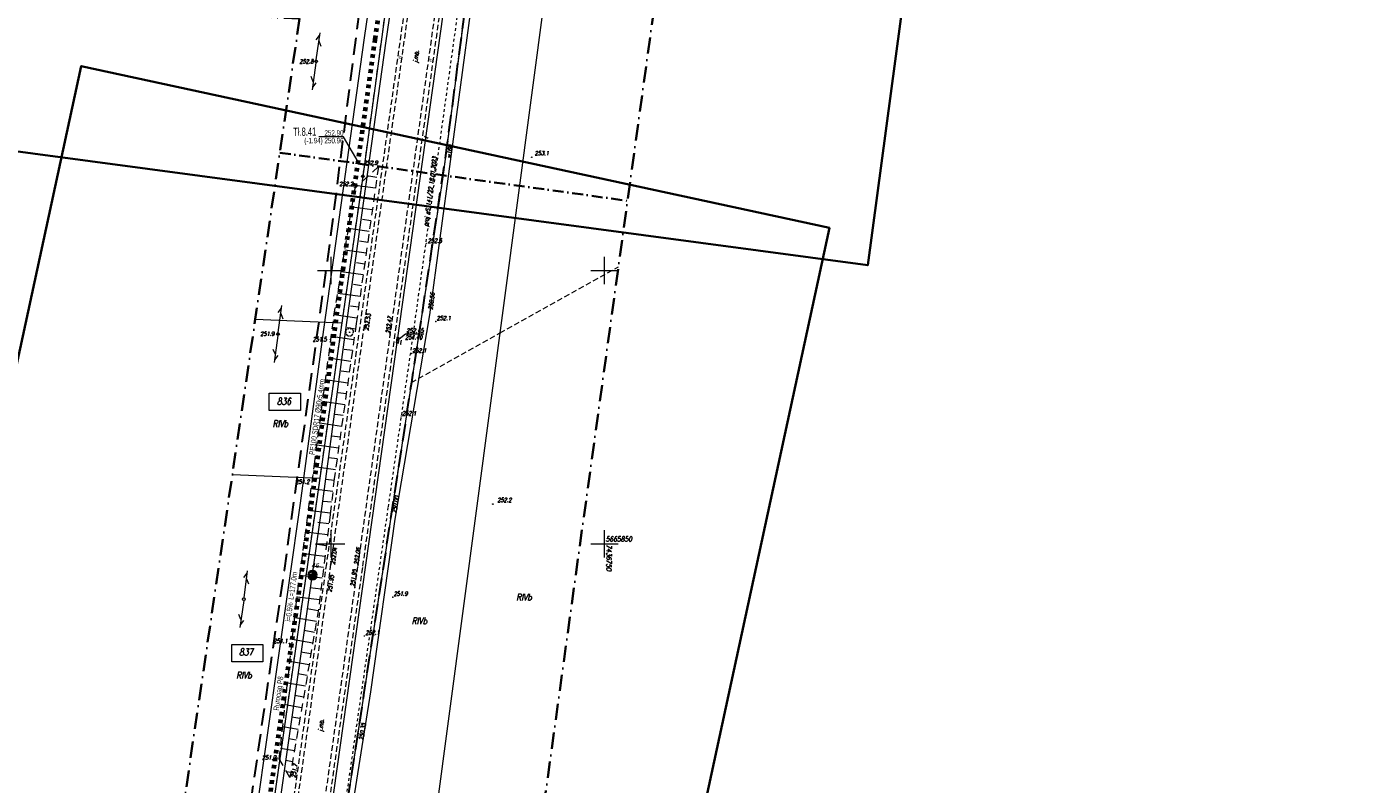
# Model space of a CAD drawing. Header units: millimetres. Extents: x 7436010 to 7436992, y 5663514 to 5666647.
# Tile 59 of 73: x 7436644 to 7436891, y 5665806 to 5665945. Entities that reach past the tile are written whole.
import ezdxf
from ezdxf.enums import TextEntityAlignment as Align

# ---------------------------------------------------------------- set-up
doc = ezdxf.new("R2010")
doc.units = ezdxf.units.MM
doc.header["$PDSIZE"] = 1
for name, pattern in [('$0$HIDDEN', [9.525, 6.35, -3.175]), ('0.7_0.7', [1.4, 0.7, -0.7]), ('1', [0]), ('3', [1, 0.5, -0.5]), ('4', [2.5, 1.5, -1]), ('BUR', [3, 2, -1]), ('EGKK', [2, 1.5, -0.5]), ('GAK', [3.5, 2, -0.75, 0, -0.75]), ('GDE', [0]), ('GUZ', [1.5, 1, -0.5]), ('KOU', [1.5, 1, -0.5]), ('UPW', [2, 1, 1])]:
    doc.linetypes.add(name, pattern=pattern)
for name, color, linetype, lineweight in [('_BB_Kanalizacja ciśnieniowa - trasa', 44, '0.7_0.7', 70), ('_CC_Tłoczny SIEĆ_opisy', 44, 'BUR', 50), ('_DZIAŁKI DO POZWOLENIA', 110, 'Continuous', 9), ('_GG_Otwory geologiczne - symbole', 10, 'Continuous', 40), ('_LINIA ROZ.LOKA', 4, '$0$HIDDEN', 30), ('Dzialki', 7, 'GDE', 18), ('DZIALKI_SYT-WYS_T_0', 7, 'Continuous', 18), ('EDZPD_L_1', 7, 'GDE', 18), ('EDZPP_T_0', 7, 'Continuous', 18), ('EKLPK_L_0', 96, 'EGKK', 18), ('EKLTK_T_0', 96, 'Continuous', 18), ('GG_otwory_geologiczne_geolog', 10, 'Continuous', 40), ('Linie_odn', 7, 'Continuous', 9), ('obszar odziaływania inwestcyji', 80, 'Continuous', 20), ('Podzial_sekcyjny_krzyze', 7, 'Continuous', 13), ('Punkty', 7, 'Continuous', 18), ('PunPOMIAR1', 7, 'Continuous', 18), ('RZED', 7, 'Continuous', 18), ('RzedPOMIAR1', 7, 'Continuous', 18), ('SDROK_T_0', 7, 'Continuous', 18), ('SDRPK_L_1', 7, 'KOU', 18), ('SIEC_ENERGETYCZNA_L_0', 1, '3', 18), ('SZZPZ_T_0', 7, 'Continuous', 18), ('UTTOA_T_0', 7, 'Continuous', 18), ('UTTOC_T_0', 30, 'Continuous', 18), ('UTTOO_T_0', 30, 'Continuous', 18), ('UTTPA_T_0', 30, 'Continuous', 18), ('UTTPA_T_3', 30, 'Continuous', 18), ('UTTPO_L_0', 30, '1', 18), ('UWWOC_T_0', 5, 'Continuous', 18), ('UWWOO_T_0', 5, 'Continuous', 18), ('UWWPO_L_1', 5, '1', 18), ('UŻYTKI LINIE', 96, 'GUZ', 18), ('UŻYTKI OZNACZENIE', 96, 'Continuous', 18), ('WEKTOR WODOCIĄGI wo', 5, 'Continuous', 18), ('WUKOS_T_0', 7, 'Continuous', 18), ('WUKOS_T_1', 7, 'Continuous', 18), ('WUKPS_L_6', 7, '4', 18), ('ZAKRES MAPY', 1, 'GAK', 35)]:
    doc.layers.add(name, color=color, linetype=linetype, lineweight=lineweight)
doc.layers.add('_map', color=7, linetype='Continuous')
doc.layers.add('RAMA WYPLOT', color=3, linetype='Continuous', lineweight=35, plot=False)
doc.styles.add('K1_ACAD', font='romans.shx', dxfattribs={"width": 0.8, "oblique": 12})
doc.styles.add('PLAN 1 pop.', font='ARIALN.TTF', dxfattribs={"width": 0.8})
doc.styles.add('PLAN 2 pop.', font='ARIALN.TTF', dxfattribs={"width": 0.8})

# ---------------------------------------------------------------- blocks, each defined once
blk = doc.blocks.new('GRO')
at = {"linetype": 'Continuous'}
blk.add_circle((0, 0), 0.045, dxfattribs=at)
blk = doc.blocks.new('GRT')
at = {"linetype": 'Continuous'}
blk.add_circle((0, 0), 0.25, dxfattribs=at)
blk = doc.blocks.new('DLI')
at = {"linetype": 'Continuous'}
blk.add_circle((0, 0), 0.045, dxfattribs=at)
for centre, start, end in [((-0.36, 0.12), 102.1445, 221.86), ((0, 0.38), 30.1401, 149.8599), ((0.36, 0.12), 318.14, 77.8555), ((-0.22, -0.3), 174.1482, 293.8542), ((0.22, -0.3), 246.1458, 5.8518)]:
    blk.add_arc(centre, 0.375, start, end, dxfattribs=at)
blk = doc.blocks.new('SLS')
at = {"linetype": 'Continuous'}
blk.add_circle((0, 0), 0.25, dxfattribs=at)
blk = doc.blocks.new('PLT')
at = {"linetype": 'Continuous'}
for p, q in [((0.25, 0), (5.25, 0)), ((3.76605, 0), (2.9, -0.5)), ((3.9, 0.5), (4.76605, 0))]:
    blk.add_line(p, q, dxfattribs=at)
blk = doc.blocks.new('SUUS15_07B')
at = {"linetype": 'Continuous'}
for p, q in [((0.5, 0.23), (-0.5, 0.23)), ((-0.5, 0.23), (-0.5, -0.23)), ((0.5, -0.23), (0.5, 0.23)), ((-0.5, -0.23), (0.5, -0.23))]:
    blk.add_line(p, q, dxfattribs=at)
blk = doc.blocks.new('WSP')
at = {"linetype": 'Continuous'}
blk.add_circle((0, 0), 0.045, dxfattribs=at)
blk = doc.blocks.new('STUDZ')
at = {"layer": 'Dzialki'}
for p, q in [((7436737.87, 5666050.31), (7436720.34, 5665916.7)), ((7436703.87, 5665685.54), (7436752.17, 5666048.44)), ((7436720.34, 5665916.7), (7436692.49, 5665734.57))]:
    blk.add_line(p, q, dxfattribs=at)
at = {"layer": 'EDZPD_L_1'}
for p, q in [((7436719.57, 5666018.59), (7436705.75, 5665917.21)), ((7436705.75, 5665917.21), (7436701.93, 5665890.39)), ((7436686.1, 5665891.11), (7436701.93, 5665890.39)), ((7436701.93, 5665890.39), (7436697.89, 5665861.99)), ((7436681.91, 5665862.64), (7436697.89, 5665861.99)), ((7436697.89, 5665861.99), (7436689.31, 5665801.73))]:
    blk.add_line(p, q, dxfattribs=at)
at = {"layer": 'EKLPK_L_0', "linetype": 'GUZ'}
for p, q in [((7436730.89, 5665888.57), (7436752.51, 5665900.64)), ((7436714.65, 5665879.5), (7436730.89, 5665888.57))]:
    blk.add_line(p, q, dxfattribs=at)
at = {"layer": 'Podzial_sekcyjny_krzyze', "color": 7, "lineweight": 13}
for p, q in [((7436700, 5665897.5), (7436700, 5665902.5)), ((7436750, 5665897.5), (7436750, 5665902.5)), ((7436697.5, 5665900), (7436702.5, 5665900)), ((7436747.5, 5665900), (7436752.5, 5665900)), ((7436700, 5665847.5), (7436700, 5665852.5)), ((7436750, 5665847.5), (7436750, 5665852.5)), ((7436697.5, 5665850), (7436702.5, 5665850)), ((7436747.5, 5665850), (7436752.5, 5665850))]:
    blk.add_line(p, q, dxfattribs=at)
at = {"layer": 'PunPOMIAR1'}
for p in [(7436705.89, 5665889.14), (7436719.12, 5665890.67), (7436710.8, 5665888.24), (7436704.33, 5665841.98), (7436699.18, 5665841.3), (7436711.24, 5665840.25)]:
    blk.add_point(p, dxfattribs=at)
at = {"layer": 'RAMA WYPLOT', "flags": 128}
for points in [[(7436474.28, 5666646.78), (7436381.84, 5665956.72), (7436798.12, 5665900.96), (7436890.56, 5666591.01)], [(7436469.91, 5665084.38), (7436654.27, 5665937.39), (7436791.11, 5665907.82), (7436606.75, 5665054.8)]]:
    blk.add_lwpolyline(points, close=True, dxfattribs=at)
at = {"layer": 'SDRPK_L_1'}
for p, q in [((7436722.26, 5666005.83), (7436699.87, 5665846.24)), ((7436704.91, 5665846.09), (7436727.13, 5666005.21)), ((7436705.78, 5665845.88), (7436727.92, 5666004.98)), ((7436716.28, 5665968.39), (7436699.1, 5665846.35)), ((7436699.1, 5665846.35), (7436685.94, 5665751.99)), ((7436699.87, 5665846.24), (7436686.6, 5665751.85)), ((7436691.53, 5665751.24), (7436704.91, 5665846.09)), ((7436692.31, 5665751.07), (7436705.78, 5665845.88))]:
    blk.add_line(p, q, dxfattribs=at)
at = {"layer": 'SIEC_ENERGETYCZNA_L_0'}
for p, q in [((7436723.4, 5665949.3), (7436714.75, 5665886.92)), ((7436714.75, 5665886.92), (7436710.37, 5665856.61)), ((7436710.37, 5665856.61), (7436702.24, 5665800.36))]:
    blk.add_line(p, q, dxfattribs=at)
at = {"layer": 'UTTOC_T_0'}
for p, q in [((7436712.14, 5665887.22), (7436713.6, 5665888.4)), ((7436713.6, 5665888.4), (7436716.95, 5665888.39))]:
    blk.add_line(p, q, dxfattribs=at)
at = {"layer": 'UTTPO_L_0'}
for p, q in [((7436712.14, 5665887.22), (7436728.59, 5666004.76)), ((7436677.18, 5665639.26), (7436712.14, 5665887.22))]:
    blk.add_line(p, q, dxfattribs=at)
at = {"layer": 'UŻYTKI LINIE', "flags": 128}
for points in [[(7436746, 5666112.25), (7436737.87, 5666050.31), (7436720.34, 5665916.7), (7436692.49, 5665734.57), (7436686.24, 5665687.98)], [(7436729.48, 5666091.36), (7436726.31, 5666068.12), (7436722.93, 5666043.28), (7436719.57, 5666018.59), (7436705.75, 5665917.21), (7436701.93, 5665890.39), (7436697.89, 5665861.99), (7436689.31, 5665801.73), (7436679.84, 5665735.19), (7436669.04, 5665657.31)]]:
    blk.add_lwpolyline(points, dxfattribs=at)
at = {"layer": 'WEKTOR WODOCIĄGI wo'}
for p, q in [((7436718, 5665891.86), (7436725.58, 5665947.99)), ((7436711.69, 5665854.51), (7436718, 5665891.86)), ((7436707.23, 5665822.89), (7436711.69, 5665854.51)), ((7436702.21, 5665791.34), (7436707.23, 5665822.89))]:
    blk.add_line(p, q, dxfattribs=at)
at = {"layer": 'WUKPS_L_6'}
for p, q in [((7436708.62, 5665918.99), (7436704.36, 5665915.07)), ((7436708.62, 5665918.99), (7436704.56, 5665890.27)), ((7436708.34, 5665917.01), (7436706.72, 5665917.24)), ((7436700.49, 5665891.66), (7436704.36, 5665915.07)), ((7436707.78, 5665913.05), (7436705.95, 5665913.31)), ((7436707.22, 5665909.09), (7436705.34, 5665909.36)), ((7436706.66, 5665905.13), (7436704.73, 5665905.4)), ((7436706.1, 5665901.17), (7436704.13, 5665901.45)), ((7436705.54, 5665897.21), (7436703.52, 5665897.49)), ((7436704.98, 5665893.25), (7436702.91, 5665893.54)), ((7436696.91, 5665864.53), (7436700.49, 5665891.66)), ((7436704.56, 5665890.27), (7436700.54, 5665861.88)), ((7436704.42, 5665889.28), (7436702.33, 5665889.58)), ((7436703.86, 5665885.32), (7436701.79, 5665885.62)), ((7436703.3, 5665881.36), (7436701.25, 5665881.65)), ((7436702.74, 5665877.4), (7436700.71, 5665877.69)), ((7436702.18, 5665873.44), (7436700.17, 5665873.72)), ((7436701.61, 5665869.48), (7436699.63, 5665869.76)), ((7436693.57, 5665838.87), (7436696.91, 5665864.53)), ((7436701.05, 5665865.52), (7436699.09, 5665865.8)), ((7436700.5, 5665861.56), (7436698.54, 5665861.78)), ((7436700.54, 5665861.88), (7436699.79, 5665855.34)), ((7436700.04, 5665857.58), (7436698.06, 5665857.81)), ((7436699.79, 5665855.34), (7436697.67, 5665838.02)), ((7436690.48, 5665810.62), (7436693.57, 5665838.87)), ((7436697.67, 5665838.02), (7436692.43, 5665807.24)), ((7436692.43, 5665807.24), (7436690.48, 5665810.62)), ((7436692.92, 5665810.12), (7436691.69, 5665810.33)), ((7436692.58, 5665808.15), (7436691.83, 5665808.28))]:
    blk.add_line(p, q, dxfattribs=at)
at = {"layer": 'WUKPS_L_6', "linetype": 'Continuous'}
for p, q in [((7436708.06, 5665915.03), (7436704.82, 5665915.49)), ((7436707.5, 5665911.07), (7436703.79, 5665911.6)), ((7436706.94, 5665907.11), (7436703.13, 5665907.65)), ((7436706.38, 5665903.15), (7436702.48, 5665903.7)), ((7436705.82, 5665899.19), (7436701.83, 5665899.75)), ((7436705.26, 5665895.23), (7436701.17, 5665895.8)), ((7436704.7, 5665891.27), (7436700.52, 5665891.86)), ((7436704.14, 5665887.3), (7436699.99, 5665887.89)), ((7436703.58, 5665883.34), (7436699.47, 5665883.92)), ((7436703.02, 5665879.38), (7436698.95, 5665879.96)), ((7436702.46, 5665875.42), (7436698.42, 5665875.99)), ((7436701.89, 5665871.46), (7436697.9, 5665872.03)), ((7436701.33, 5665867.5), (7436697.38, 5665868.06)), ((7436700.77, 5665863.54), (7436696.86, 5665864.09)), ((7436700.27, 5665859.57), (7436696.33, 5665860.02)), ((7436699.82, 5665855.6), (7436695.81, 5665856.06)), ((7436699.33, 5665851.62), (7436695.3, 5665852.12)), ((7436699.57, 5665853.61), (7436697.57, 5665853.86)), ((7436699.09, 5665849.64), (7436697.06, 5665849.89)), ((7436698.85, 5665847.65), (7436694.78, 5665848.15)), ((7436698.36, 5665843.68), (7436694.27, 5665844.18)), ((7436698.6, 5665845.67), (7436696.56, 5665845.92)), ((7436698.12, 5665841.7), (7436696.06, 5665841.95)), ((7436697.87, 5665839.71), (7436693.75, 5665840.22)), ((7436697.62, 5665837.73), (7436695.57, 5665838.08)), ((7436697.28, 5665835.76), (7436693.31, 5665836.43)), ((7436696.61, 5665831.81), (7436692.87, 5665832.45)), ((7436696.95, 5665833.78), (7436695.02, 5665834.11)), ((7436696.28, 5665829.84), (7436694.46, 5665830.15)), ((7436695.94, 5665827.87), (7436692.43, 5665828.47)), ((7436695.27, 5665823.92), (7436692, 5665824.48)), ((7436695.6, 5665825.9), (7436693.91, 5665826.19)), ((7436694.93, 5665821.95), (7436693.36, 5665822.22)), ((7436694.6, 5665819.98), (7436691.56, 5665820.5)), ((7436694.26, 5665818.01), (7436692.8, 5665818.26)), ((7436693.93, 5665816.04), (7436691.12, 5665816.51)), ((7436693.26, 5665812.09), (7436690.69, 5665812.53)), ((7436693.59, 5665814.07), (7436692.25, 5665814.29))]:
    blk.add_line(p, q, dxfattribs=at)
at = {"layer": 'WUKPS_L_6'}
blk.add_point((7436708.62, 5665918.99), dxfattribs=at)
at = {"layer": 'ZAKRES MAPY', "ltscale": 1.5}
blk.add_lwpolyline([(7436499.64, 5664770.19), (7436618.18, 5665205.39), (7436683.21, 5665437.78), (7436699.29, 5665515.69), (7436766.55, 5666002.2), (7436830.55, 5666510.53), (7436842.09, 5666581.76), (7436785.51, 5666596.85), (7436785.51, 5666596.85), (7436586.58, 5666594.14), (7436584.94, 5666524.7), (7436750.08, 5666529.35), (7436745.08, 5666424.3), (7436720.95, 5666302.3), (7436720.95, 5666302.3), (7436688.83, 5666001.55), (7436443.21, 5666009.35), (7436440.09, 5665956.61), (7436694.21, 5665946.11), (7436662.94, 5665733.97), (7436630.66, 5665497.39), (7436531.49, 5665129.94)], dxfattribs=at)
at = {"layer": 'ZAKRES MAPY', "flags": 128}
blk.add_lwpolyline([(7436690.59, 5665921.53), (7436754.18, 5665912.74)], dxfattribs=at)
at = {"layer": 'EDZPP_T_0'}
blk.add_blockref('GRT', (7436705.75, 5665917.21), dxfattribs=at)
at = {"layer": 'Punkty'}
blk.add_blockref('GRO', (7436720.34, 5665916.7), dxfattribs=at)
at = {"layer": 'SZZPZ_T_0', "rotation": 0.06252719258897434}
blk.add_blockref('DLI', (7436703.34, 5665888.7), dxfattribs=at)
at = {"layer": 'UTTPA_T_0', "rotation": 261.992051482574}
blk.add_blockref('SUUS15_07B', (7436712.14, 5665887.22), dxfattribs=at)
at = {"layer": 'UTTPA_T_3'}
for name, p, rotation in [('PLT', (7436697.22, 5665938.25), 82.13853355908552), ('PLT', (7436697.22, 5665938.25), 262.0477790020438), ('SLS', (7436697.22, 5665938.25), 0.0625818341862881), ('PLT', (7436690.25, 5665888.37), 82.05020554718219), ('SLS', (7436690.25, 5665888.37), 0.06252719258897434), ('PLT', (7436690.25, 5665888.37), 262.6590058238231), ('PLT', (7436684.01, 5665839.86), 82.6622451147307), ('PLT', (7436684.01, 5665839.86), 261.8446150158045), ('SLS', (7436684.01, 5665839.86), 0.06241790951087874)]:
    blk.add_blockref(name, p, dxfattribs=dict(at, rotation=rotation))
at = {"layer": 'WUKOS_T_0'}
for p, rotation in [((7436697.21, 5665938.31), 0.0625818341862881), ((7436736.67, 5665920.71), 0.06252719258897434), ((7436708.68, 5665919.08), 0.06255451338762), ((7436704.3, 5665915.15), 0.06255451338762), ((7436717.38, 5665904.95), 0.06255451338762), ((7436690.19, 5665888.35), 0.06252719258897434), ((7436699.82, 5665887.33), 0.06252719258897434), ((7436714.65, 5665884.8), 0.06252719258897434), ((7436712.8, 5665873.37), 0.06252719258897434), ((7436696.5, 5665862.02), 0.06249987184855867), ((7436729.55, 5665857.24), 0.06260915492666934), ((7436706.07, 5665833.11), 0.06255451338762), ((7436692.35, 5665831.75), 0.06244523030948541), ((7436690.47, 5665810.7), 0.06239058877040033), ((7436692.57, 5665807.76), 0.06241790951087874)]:
    blk.add_blockref('WSP', p, dxfattribs=dict(at, rotation=rotation))
for p in [(7436699.87, 5665846.24), (7436704.91, 5665846.09)]:
    blk.add_blockref('WSP', p, dxfattribs=at)
at = {"layer": 'DZIALKI_SYT-WYS_T_0', "style": 'K1_ACAD', "oblique": 12, "width": 0.8}
for s, p in [('836', (7436691.35, 5665876.04)), ('837', (7436684.43, 5665830.2))]:
    blk.add_text(s, height=1.25, dxfattribs=at).set_placement(p, align=Align.MIDDLE)
at = {"layer": 'EKLTK_T_0', "style": 'K1_ACAD', "oblique": 12, "width": 0.8}
for p in [(7436733.82, 5665840.85), (7436714.7, 5665836.51)]:
    blk.add_text('RIVb', height=1.25, dxfattribs=at).set_placement(p, align=Align.TOP_LEFT)
at = {"layer": 'RZED', "color": 7, "lineweight": 13, "style": 'K1_ACAD', "oblique": 12, "width": 0.8}
blk.add_text('5665850', height=0.9, dxfattribs=at).set_placement((7436750.2, 5665851.3), align=Align.TOP_LEFT)
blk.add_text('7436750', height=0.9, rotation=270, dxfattribs=at).set_placement((7436751.26, 5665849.83), align=Align.TOP_LEFT)
at = {"layer": 'RzedPOMIAR1', "style": 'K1_ACAD', "oblique": 12, "width": 0.8}
for s, rotation, p in [('252.53', 82.0137, (7436706.77, 5665888.94)), ('252.47', 82.0504, (7436710.7, 5665888.41)), ('251.95', 81.9706, (7436704.23, 5665842.13)), ('251.95', 81.9974, (7436700.05, 5665841.1))]:
    blk.add_text(s, height=0.75, rotation=rotation, dxfattribs=at).set_placement(p)
for s, p in [('252.1', (7436719.28, 5665890.9)), ('251.9', (7436711.4, 5665840.48))]:
    blk.add_text(s, height=0.75, dxfattribs=at).set_placement(p)
at = {"layer": 'SDROK_T_0', "style": 'K1_ACAD', "oblique": 12, "width": 0.8}
for s, rotation, p in [('tł.', 81.9919, (7436712.93, 5665938.53)), ('j.mb.', 82.0515, (7436715.71, 5665937.99)), ('tł.', 82.0771, (7436718.56, 5665937.97))]:
    blk.add_text(s, height=0.75, rotation=rotation, dxfattribs=at).set_placement(p)
blk.add_text('j.mb.', height=0.75, rotation=82.0404, dxfattribs=at).set_placement((7436697.6, 5665815.74), align=Align.TOP_LEFT)
at = {"layer": 'SIEC_ENERGETYCZNA_L_0', "style": 'K1_ACAD', "oblique": 12, "width": 0.8}
blk.add_text('proj eS 141/22 18.01.2023', height=0.75, rotation=82.549, dxfattribs=at).set_placement((7436717.63, 5665908.03))
at = {"layer": 'UTTOA_T_0', "style": 'K1_ACAD', "oblique": 12, "width": 0.8}
blk.add_text('t', height=0.75, dxfattribs=at).set_placement((7436712.49, 5665886.49))
at = {"layer": 'UTTOC_T_0', "style": 'K1_ACAD', "oblique": 12, "width": 0.8}
for s, p in [('252.45', (7436713.73, 5665889.37)), ('251.40', (7436713.52, 5665888.14))]:
    blk.add_text(s, height=0.75, rotation=359.9689, dxfattribs=at).set_placement(p, align=Align.TOP_LEFT)
at = {"layer": 'UTTOO_T_0', "style": 'K1_ACAD', "oblique": 12, "width": 0.8}
blk.add_text('t', height=0.75, rotation=75.1717, dxfattribs=at).set_placement((7436717.64, 5665924.07))
at = {"layer": 'UWWOC_T_0', "style": 'K1_ACAD', "oblique": 12, "width": 0.8}
for s, rotation, p in [('250.56', 82.3058, (7436718.5, 5665892.76)), ('250.00', 80.4183, (7436711.87, 5665855.54)), ('250.35', 80.9699, (7436705.81, 5665814.01))]:
    blk.add_text(s, height=0.75, rotation=rotation, dxfattribs=at).set_placement(p)
at = {"layer": 'UWWOO_T_0', "style": 'K1_ACAD', "oblique": 12, "width": 0.8}
blk.add_text('w160', height=0.75, rotation=82.3043, dxfattribs=at).set_placement((7436722.03, 5665921.71), align=Align.CENTER)
at = {"layer": 'UŻYTKI OZNACZENIE', "style": 'K1_ACAD', "oblique": 12, "width": 0.8}
for p in [(7436690.66, 5665871.97), (7436684.03, 5665825.95)]:
    blk.add_text('RIVb', height=1.25, dxfattribs=at).set_placement(p, align=Align.MIDDLE)
at = {"layer": 'WUKOS_T_1', "style": 'K1_ACAD', "oblique": 12, "width": 0.8}
for s, rotation, p in [('252.8', 0.0626, (7436696.75, 5665938.24)), ('251.9', 0.0625, (7436689.58, 5665888.41)), ('251.5', 0.0625, (7436699.15, 5665887.39)), ('251.1', 0.0624, (7436691.99, 5665832.21)), ('251.2', 0.0624, (7436689.9, 5665810.89))]:
    blk.add_text(s, height=0.75, rotation=rotation, dxfattribs=at).set_placement(p, align=Align.MIDDLE_RIGHT)
for s, rotation, p in [('253.1', 0.0625, (7436737.22, 5665921.07)), ('252.6', 0.0626, (7436717.66, 5665905.07)), ('252.1', 0.0625, (7436714.81, 5665884.96)), ('252.1', 0.0625, (7436712.95, 5665873.47)), ('252.2', 0.0626, (7436730.39, 5665857.62)), ('252.06', 82.0515, (7436704.91, 5665846.09)), ('252.1', 0.0626, (7436706.25, 5665833.35))]:
    blk.add_text(s, height=0.75, rotation=rotation, dxfattribs=at).set_placement(p)
for s, p in [('252.9', (7436708.5, 5665919.32)), ('252.2', (7436704.03, 5665915.46))]:
    blk.add_text(s, height=0.75, rotation=0.0626, dxfattribs=at).set_placement(p, align=Align.RIGHT)
blk.add_text('251.2', height=0.75, rotation=0.0625, dxfattribs=at).set_placement((7436696.01, 5665861.72), align=Align.TOP_RIGHT)
for s, rotation, p in [('252.04', 81.9559, (7436699.87, 5665846.24)), ('251.7', 81.6853, (7436692.68, 5665807.23))]:
    blk.add_text(s, height=0.75, rotation=rotation, dxfattribs=at).set_placement(p, align=Align.TOP_LEFT)
blk = doc.blocks.new('A$C759113EB')
at = {"linetype": '1'}
h = blk.add_hatch(color=1, dxfattribs=at)
h.dxf.hatch_style = 1
h.paths.add_polyline_path([(1.5, 1.5), (3, 1.5, 0.414214), (1.5, 3)])
h.paths.add_polyline_path([(1.5, 1.5), (0, 1.5, 0.414214), (1.5, 0)])
at = {"layer": 'GG_otwory_geologiczne_geolog', "color": 10}
for p, q in [((0, 1.5), (3, 1.5)), ((1.5, 3), (1.5, 0))]:
    blk.add_line(p, q, dxfattribs=at)
at = {"layer": 'GG_otwory_geologiczne_geolog', "color": 1}
for start, end in [(90, 180), (270, 0)]:
    blk.add_arc((1.5, 1.5), 1.5, start, end, dxfattribs=at)
at = {"layer": 'GG_otwory_geologiczne_geolog', "color": 10}
for start, end in [(180, 270), (0, 90)]:
    blk.add_arc((1.5, 1.5), 1.5, start, end, dxfattribs=at)

msp = doc.modelspace()

# ---------------------------------------------------------------- linework, layer by layer
at = {"layer": '_BB_Kanalizacja ciśnieniowa - trasa'}
msp.add_lwpolyline([(7436688.33, 5665800.54), (7436696.37, 5665857.15), (7436700.62, 5665888.95), (7436700.62, 5665888.95), (7436700.62, 5665888.95), (7436708.03, 5665942.26), (7436708.03, 5665942.26), (7436713.01, 5665975.91), (7436721.83, 5666042.52), (7436721.83, 5666042.52), (7436721.83, 5666042.52), (7436725.25, 5666067.58), (7436725.25, 5666067.58), (7436725.25, 5666067.58), (7436725.25, 5666067.58), (7436725.25, 5666067.58), (7436725.25, 5666067.58)], dxfattribs=at)
at = {"layer": '_DZIAŁKI DO POZWOLENIA'}
for points in [[(7436688.65, 5665877.57), (7436694.39, 5665877.57), (7436694.39, 5665874.36), (7436688.65, 5665874.36)], [(7436681.78, 5665831.57), (7436687.51, 5665831.57), (7436687.51, 5665828.37), (7436681.78, 5665828.37)]]:
    msp.add_lwpolyline(points, close=True, dxfattribs=at)
at = {"layer": '_LINIA ROZ.LOKA', "ltscale": 0.5, "flags": 128}
msp.add_lwpolyline([(7436769.82, 5666386.17), (7436785.63, 5666401.9), (7436777.17, 5666339.85), (7436769.64, 5666284.84), (7436763.69, 5666241.33), (7436758.71, 5666204.87), (7436747, 5666120.48), (7436746.67, 5666118.16), (7436746, 5666112.25), (7436742.68, 5666086.95), (7436737.87, 5666050.31), (7436735.79, 5666034.48), (7436729.16, 5665983.96), (7436725.41, 5665955.37), (7436721.16, 5665922.94), (7436716.68, 5665892.75), (7436714.65, 5665879.5), (7436710.7, 5665853.65), (7436705.91, 5665822.36), (7436701.24, 5665791.78), (7436696.68, 5665761.99), (7436693.36, 5665740.28), (7436692.49, 5665734.57), (7436691.24, 5665725.21), (7436686.82, 5665692.28), (7436686.24, 5665687.98), (7436687.02, 5665687.87), (7436687.8, 5665687.76), (7436688.43, 5665687.68), (7436689.73, 5665687.5), (7436691.7, 5665687.22), (7436695.05, 5665686.76), (7436699.59, 5665686.13), (7436703.87, 5665685.5), (7436710.05, 5665684.69), (7436704.14, 5665626.72), (7436692.35, 5665554.03), (7436684.4, 5665507.89), (7436678.95, 5665476.38), (7436678.11, 5665452.58), (7436669.82, 5665424.53), (7436658.74, 5665384.42), (7436649.92, 5665353.22), (7436656.07, 5665352.41), (7436640.53, 5665294.18), (7436627.07, 5665248.66), (7436617.8, 5665220.56), (7436609.03, 5665184.74), (7436597.09, 5665145.04), (7436586.74, 5665104.18), (7436580.26, 5665077.61), (7436551.4, 5665080.63), (7436544.13, 5665053.46), (7436541.65, 5665043.68), (7436535.65, 5665019.89), (7436527.28, 5664986.71), (7436518.85, 5664953.13), (7436540.24, 5664951.29), (7436527.27, 5664905.09), (7436512.89, 5664848.87), (7436512.75, 5664848.25), (7436491.25, 5664843.66), (7436490.45, 5664840.42), (7436488.75, 5664840.17), (7436485.59, 5664828.52), (7436480.77, 5664810.69), (7436477.56, 5664798.83), (7436470.05, 5664771.07), (7436466.78, 5664758.91), (7436461, 5664737.53), (7436453.38, 5664709.45), (7436450.49, 5664698.66), (7436449.29, 5664694.23), (7436447.88, 5664689), (7436444.73, 5664677.41), (7436439.73, 5664658.88), (7436430.8, 5664625.84), (7436422.09, 5664592.64), (7436411.81, 5664553.45), (7436402.82, 5664519.11), (7436395.06, 5664489.58), (7436386.91, 5664458.42), (7436380.7, 5664434.66), (7436376.52, 5664418.9), (7436373.4, 5664406.85), (7436371.23, 5664398.64), (7436365.4, 5664376.39), (7436360.19, 5664356.59), (7436358.97, 5664351.96), (7436370.07, 5664349.72), (7436345.74, 5664252.38), (7436338.1, 5664221.81), (7436346.56, 5664219.64), (7436332.96, 5664172.83), (7436327.71, 5664153.96), (7436320.71, 5664127.65), (7436315.85, 5664109.04), (7436293.51, 5664105.67), (7436291.78, 5664098.99), (7436311.25, 5664095.22), (7436305.86, 5664069.9), (7436301.25, 5664052.5), (7436298.26, 5664034.7), (7436295.23, 5664016.7), (7436294.2, 5663992.36), (7436295.68, 5663969.32), (7436298.86, 5663944.9), (7436305.05, 5663922.42), (7436309.37, 5663907.37), (7436310.08, 5663904.28), (7436287.94, 5663894.27), (7436287.89, 5663894.23), (7436289.29, 5663888.17), (7436307.22, 5663896.42), (7436313.56, 5663878.37), (7436316.82, 5663864.36), (7436323.1, 5663841.84), (7436323.62, 5663840.35), (7436302.73, 5663832.55), (7436306.08, 5663818.61), (7436328.59, 5663826.53), (7436335.3, 5663807.88), (7436346.49, 5663776.83), (7436347.27, 5663774.44), (7436325.84, 5663769.72), (7436328.27, 5663765.49), (7436328.27, 5663765.49), (7436337.73, 5663749.26), (7436355.95, 5663758.12), (7436369.04, 5663743.04), (7436379.22, 5663723.73), (7436386.59, 5663707.33), (7436393.78, 5663687.44), (7436394.54, 5663683.16), (7436386.12, 5663681.18), (7436375.06, 5663673.19), (7436376.66, 5663669.4), (7436378.04, 5663665.37), (7436383.14, 5663649.89), (7436385.45, 5663641.27), (7436392.56, 5663614.94), (7436402.77, 5663597.55), (7436404.55, 5663594.36), (7436398.14, 5663579.56), (7436383.47, 5663579.87), (7436383.47, 5663598.95), (7436383.54, 5663613.76), (7436381.27, 5663622.16), (7436375.49, 5663643.65), (7436374.49, 5663647.41), (7436373.19, 5663652.22), (7436366.81, 5663649.77), (7436363.11, 5663660.13), (7436369.06, 5663664.53), (7436367.98, 5663667.46), (7436362.42, 5663663.46), (7436351.03, 5663690.17), (7436348.92, 5663700.66), (7436355.28, 5663701.41), (7436350.01, 5663711.55), (7436342.68, 5663723.84), (7436323.69, 5663721.1), (7436294.62, 5663770.74), (7436268.86, 5663766.23), (7436263.07, 5663785.82), (7436260.04, 5663784.81), (7436254.69, 5663782.73), (7436252.46, 5663789.25), (7436260.43, 5663792.4), (7436278.16, 5663799.5), (7436285.7, 5663801.99), (7436278.82, 5663825.68), (7436273.4, 5663846.93), (7436269.39, 5663864.94), (7436284.57, 5663868.62), (7436282.66, 5663876.99), (7436274.79, 5663875.66), (7436272.43, 5663887.4), (7436280.04, 5663888.29), (7436279.11, 5663892.09), (7436269.52, 5663890.93), (7436263.1, 5663914.55), (7436258.6, 5663935.85), (7436251.25, 5663959.73), (7436247.77, 5663974.33), (7436257.81, 5663977.45), (7436257.7, 5663985.66), (7436257.6, 5663994.26), (7436254.81, 5664004.46), (7436251.48, 5664016.71), (7436250.55, 5664027.07), (7436249.49, 5664037.26), (7436242.69, 5664037.33), (7436241.68, 5664048.83), (7436240.9, 5664065.75), (7436219.89, 5664094.24), (7436221.99, 5664101.65), (7436224.11, 5664100.45), (7436249.12, 5664102.02), (7436242.68, 5664108.3), (7436226.64, 5664128.31), (7436226.02, 5664140.26), (7436224.84, 5664141.85), (7436219.24, 5664143.56), (7436189.72, 5664143.16), (7436172.24, 5664151.73), (7436160.04, 5664157.7), (7436156.65, 5664159.35), (7436144.81, 5664164.95), (7436142.54, 5664166.01), (7436135.05, 5664171.55), (7436122.04, 5664181.32), (7436108.22, 5664191.49), (7436106.94, 5664192.44), (7436096.69, 5664202.79), (7436089.7, 5664209.89), (7436082.36, 5664217.23), (7436065.98, 5664208.51), (7436054.19, 5664202.18), (7436048.15, 5664211.64), (7436077.49, 5664231.59), (7436078.11, 5664230.8), (7436082.88, 5664224.7), (7436088.01, 5664218.66), (7436091.26, 5664215.4), (7436100.88, 5664205.31), (7436105.44, 5664200.58), (7436107, 5664199), (7436108.61, 5664197.36), (7436109.38, 5664196.58), (7436109.54, 5664196.42), (7436113.39, 5664193.77), (7436117.54, 5664190.76), (7436126.19, 5664184.59), (7436131.52, 5664180.7), (7436136.12, 5664196.77), (7436147.66, 5664192.78), (7436144.07, 5664181.29), (7436141.62, 5664173.45), (7436149.98, 5664169.14), (7436161.93, 5664163.01), (7436166.87, 5664160.46), (7436176.13, 5664155.71), (7436190.6, 5664148.29), (7436211.64, 5664148.49), (7436219.97, 5664148.58), (7436227.76, 5664146.18), (7436230.92, 5664142.23), (7436230.7, 5664137.63), (7436231.98, 5664130.14), (7436242.86, 5664115.22), (7436255.74, 5664102.74), (7436277.11, 5664081.5), (7436279.29, 5664110.77), (7436287.11, 5664140.3), (7436294.81, 5664168.38), (7436300.41, 5664167.93), (7436303.62, 5664180.05), (7436314.75, 5664222.52), (7436320.67, 5664244.51), (7436329.29, 5664276.33), (7436339.49, 5664314.22), (7436347.35, 5664343.31), (7436344.05, 5664344.14), (7436348.21, 5664369.31), (7436371.21, 5664451.73), (7436387.62, 5664516.96), (7436415.59, 5664621.21), (7436434.67, 5664694.68), (7436464.45, 5664803.67), (7436472.92, 5664837.82), (7436477.35, 5664838.62), (7436478.21, 5664841.78), (7436481.51, 5664853.98), (7436494.03, 5664899.69), (7436502.4, 5664930.23), (7436504.59, 5664938.28), (7436507.77, 5664949.8), (7436500.72, 5664950), (7436508.91, 5664982.67), (7436528.12, 5665058.56), (7436539.99, 5665099.16), (7436546.5, 5665097.77), (7436553.59, 5665124.94), (7436568.61, 5665185.17), (7436573.13, 5665202.81), (7436575.09, 5665210.14), (7436580.01, 5665229.57), (7436583.77, 5665244.51), (7436593.84, 5665284.25), (7436602.23, 5665317.29), (7436613.91, 5665363.64), (7436618.24, 5665380.68), (7436630.04, 5665427.09), (7436635.6, 5665448.86), (7436641.55, 5665472.26), (7436645.6, 5665488.17), (7436647.47, 5665501.71), (7436650.05, 5665519.83), (7436651.53, 5665531.05), (7436655.66, 5665560.73), (7436662.17, 5665607.71), (7436664.22, 5665622.58), (7436669.04, 5665657.29), (7436673.24, 5665687.67), (7436669.13, 5665688.35), (7436676.29, 5665740.38), (7436691.42, 5665845.09), (7436699.67, 5665904.31), (7436707.4, 5665965.13), (7436522.2, 5665967.37), (7436460.27, 5665974.02), (7436461.79, 5665994.07), (7436645.18, 5665988.69), (7436704.6, 5665987.73), (7436718.23, 5666087.22), (7436731.41, 5666189.83), (7436742.14, 5666261.15), (7436750, 5666316.48), (7436754.58, 5666343.8), (7436764.08, 5666343.13), (7436769.82, 5666386.17)], dxfattribs=at)
at = {"layer": 'Linie_odn'}
msp.add_lwpolyline([(7436704.92, 5665919.87), (7436702.25, 5665924.45), (7436697.75, 5665924.45)], dxfattribs=at)
at = {"layer": 'obszar odziaływania inwestcyji', "ltscale": 2}
for points in [[(7436690.22, 5665686.76), (7436674.79, 5665691.17), (7436675.92, 5665699.73), (7436681, 5665734), (7436682.27, 5665744.85), (7436686.1, 5665770.12), (7436690.31, 5665800.26), (7436698.35, 5665856.87), (7436702.6, 5665888.68), (7436710.01, 5665941.98), (7436714.99, 5665975.63), (7436723.81, 5666042.25), (7436727.23, 5666067.31)], [(7436686.02, 5665684.97), (7436672.08, 5665687.97), (7436670.55, 5665689.61), (7436671.96, 5665700.28), (7436677.03, 5665734.53), (7436678.31, 5665745.39), (7436682.14, 5665770.69), (7436686.35, 5665800.82), (7436694.39, 5665857.42), (7436698.64, 5665889.22), (7436706.05, 5665942.55), (7436710.61, 5665973.36)]]:
    msp.add_lwpolyline(points, dxfattribs=at)
at = {"layer": 'UWWPO_L_1', "linetype": 'UPW'}
for p, q in [((7436718, 5665891.86), (7436725.58, 5665947.99)), ((7436711.69, 5665854.51), (7436718, 5665891.86)), ((7436707.23, 5665822.89), (7436711.69, 5665854.51)), ((7436702.21, 5665791.34), (7436707.23, 5665822.89))]:
    msp.add_line(p, q, dxfattribs=at)

# ---------------------------------------------------------------- block references
at = {"layer": '_GG_Otwory geologiczne - symbole', "xscale": 0.5, "yscale": 0.5, "zscale": 0.5}
msp.add_blockref('A$C759113EB', (7436695.82, 5665843.49), dxfattribs=at)
at = {"layer": '_map'}
msp.add_blockref('STUDZ', (0, 0), dxfattribs=at)

# ---------------------------------------------------------------- texts
at = {"layer": '_CC_Tłoczny SIEĆ_opisy', "width": 0.8}
for s, height, rotation, style, p in [('Tł.8.41', 1.5, 0.4664, 'PLAN 1 pop.', (7436697.25, 5665924.65)), ('i=0.5%', 1, 82.2307, 'PLAN 2 pop.', (7436693.04, 5665839.21))]:
    msp.add_text(s, height=height, rotation=rotation, dxfattribs=dict(at, style=style)).set_placement(p, align=Align.RIGHT)
at = {"layer": '_CC_Tłoczny SIEĆ_opisy', "style": 'PLAN 2 pop.', "width": 0.8}
for s, p in [('252.90', (7436702.25, 5665924.65)), ('(-1.94) 250.96', (7436702.25, 5665923.25))]:
    msp.add_text(s, height=1, dxfattribs=at).set_placement(p, align=Align.RIGHT)
for s, rotation, p in [('PE100 SDR17 %%C90x5,4mm', 82.2307, (7436696.93, 5665866.2)), ('L=177.0m', 82.2307, (7436693.11, 5665839.7)), ('Rurociąg P8', 82.29, (7436690.39, 5665819.43))]:
    msp.add_text(s, height=1, rotation=rotation, dxfattribs=at).set_placement(p)
at = {"layer": '_GG_Otwory geologiczne - symbole', "insert": (7436696.41, 5665846.48), "char_height": 0.9, "width": 2.4446, "attachment_point": 1}
msp.add_mtext('{\\fArial|b0|i1|c238|p34;46}', dxfattribs=at)

doc.saveas('drawing.dxf')
